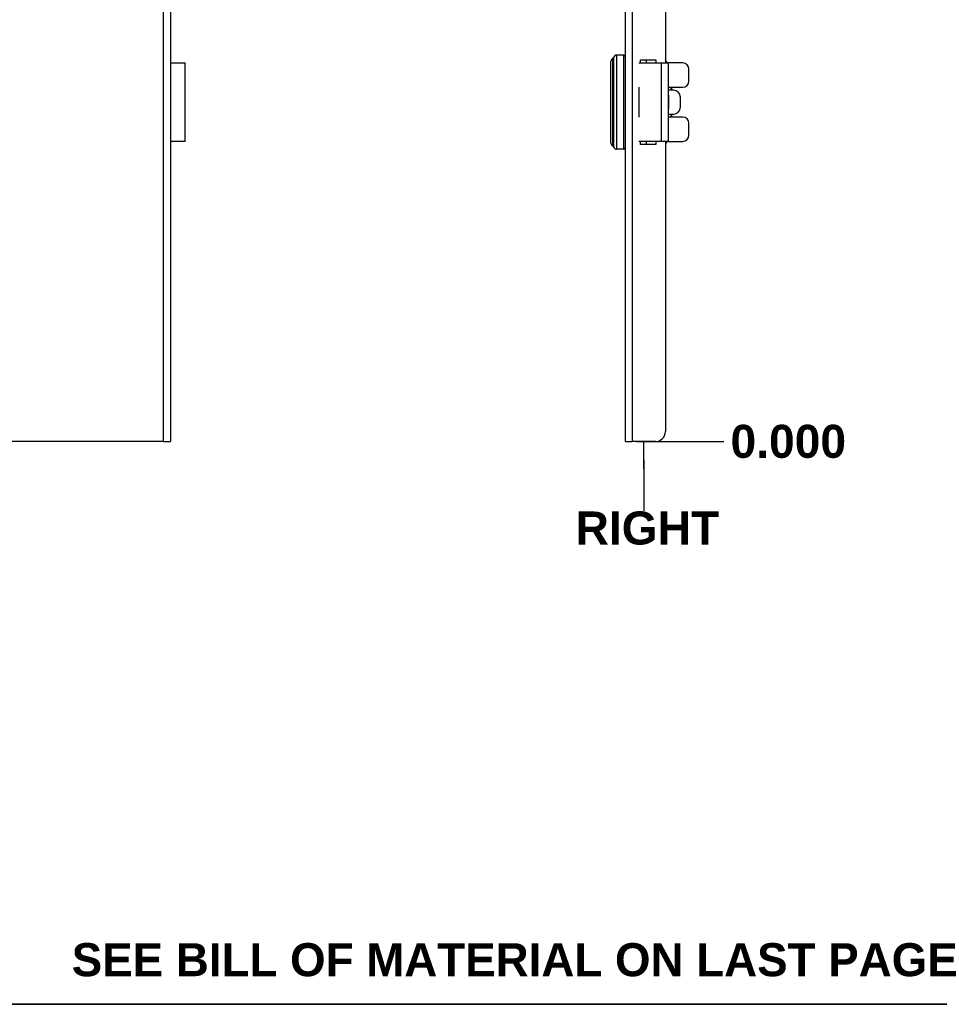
# Model space of a CAD drawing. Header units: inches. Extents: x 1.4 to 84.3, y 1.3 to 54.8.
# Tile 15 of 25: x 48.1 to 65, y 1.3 to 19.4. Entities that reach past the tile are written whole.
import ezdxf

# ---------------------------------------------------------------- set-up
doc = ezdxf.new("R2010")
doc.units = ezdxf.units.IN
doc.header["$LTSCALE"] = 5.063091
doc.header["$MEASUREMENT"] = 0
doc.layers.get('0').update_dxf_attribs({"lineweight": 25})
for name, color, linetype, lineweight in [('Dimensions(ANSI)', 7, 'Continuous', 25), ('Sketch Geometry(ANSI)', 7, 'Continuous', 25), ('Symbols(ANSI)', 7, 'Continuous', 25), ('Visible Edges(ANSI)', 7, 'Continuous', 25), ('Visible Tangent Edges(ANSI)', 7, 'Continuous', 25)]:
    doc.layers.add(name, color=color, linetype=linetype, lineweight=lineweight)
doc.styles.add('Current-ANSI', font='arial.ttf')
doc.styles.add('Dimension-ANSI', font='arialbd.ttf')
doc.dimstyles.new('INCH-ANSI', dxfattribs={"dimscale": 5.063091, "dimtxt": 0.12, "dimasz": 0.098425, "dimexe": 0.04, "dimexo": 0.04, "dimgap": 0.031496, "dimtad": 0, "dimtih": 1, "dimtoh": 1, "dimdec": 3, "dimrnd": 1e-08, "dimzin": 0, "dimdsep": 46, "dimtxsty": 'Dimension-ANSI', "dimcen": 0.09, "dimdle": 0.312, "dimclrd": 179, "dimclre": 179, "dimclrt": 7, "dimadec": 1, "dimazin": 0, "dimtfac": 1, "dimtdec": 3, "dimtofl": 0, "dimtmove": 0, "dimatfit": 3, "dimfxl": 1, "dimtolj": 1, "dimtzin": 4, "dimlwd": 25, "dimlwe": 25, "dimarcsym": 0})

# ---------------------------------------------------------------- blocks, each defined once
blk = doc.blocks.new('Datum Identifier17')
at = {"layer": 'Symbols(ANSI)', "color": 7, "linetype": 'Continuous', "lineweight": 25}
for p, q in [((11.7704, 2.1992), (11.7704, 2.2976)), ((11.7704, 2.1992), (11.7704, 2.2318)), ((11.7704, 2.2318), (11.7704, 2.046))]:
    blk.add_line(p, q, dxfattribs=at)
at = {"layer": 'Symbols(ANSI)', "color": 7, "insert": (11.5225, 1.922), "char_height": 0.12, "attachment_point": 7, "style": 'Dimension-ANSI'}
blk.add_mtext('RIGHT', dxfattribs=at)
blk = doc.blocks.new('*D19')
at = {"layer": 'Defpoints', "color": 0, "linetype": 'Continuous', "transparency": 16777216}
for p in [(59.256, 11.633), (59.256, 11.633), (61.066, 11.633)]:
    blk.add_point(p, dxfattribs=at)
at = {"layer": 'Dimensions(ANSI)', "color": 179, "linetype": 'Continuous', "lineweight": 25, "true_color": 0x262658, "transparency": 16777216}
blk.add_line((59.459, 11.633), (61.066, 11.633), dxfattribs=at)
at = {"layer": 'Dimensions(ANSI)', "color": 7, "linetype": 'Continuous', "lineweight": 25, "transparency": 16777216, "insert": (62.249, 11.633), "char_height": 0.6076, "attachment_point": 5, "style": 'Dimension-ANSI'}
blk.add_mtext('\\A1;0.000', dxfattribs=at)
blk = doc.blocks.new('*D20')
at = {"layer": 'Defpoints', "color": 0, "linetype": 'Continuous', "transparency": 16777216}
for p in [(59.99, 46.864), (61.066, 46.864), (59.256, 11.633)]:
    blk.add_point(p, dxfattribs=at)
at = {"layer": 'Dimensions(ANSI)', "color": 179, "linetype": 'Continuous', "lineweight": 25, "true_color": 0x262658, "transparency": 16777216}
blk.add_line((60.193, 46.864), (61.066, 46.864), dxfattribs=at)
at = {"layer": 'Dimensions(ANSI)', "color": 7, "linetype": 'Continuous', "lineweight": 25, "transparency": 16777216, "insert": (62.492, 46.864), "char_height": 0.6076, "attachment_point": 5, "style": 'Dimension-ANSI'}
blk.add_mtext('\\A1;24.000', dxfattribs=at)
blk = doc.blocks.new('Borders 8_EXM - B (Inch)')
at = {"layer": 'Sketch Geometry(ANSI)', "linetype": 'Continuous', "lineweight": 35}
blk.add_line((0.3979, 0.2545), (16.3979, 0.2545), dxfattribs=at)
at = {"layer": 'Symbols(ANSI)', "color": 7, "style": 'Current-ANSI'}
blk.add_attdef('FILENAME_AND_PATH_001', (6.1601, 10.7181), '', height=0.09, dxfattribs=at)

msp = doc.modelspace()

# ---------------------------------------------------------------- linework, layer by layer
at = {"layer": 'Visible Edges(ANSI)'}
for p, q in [((50.8944, 46.864), (50.8944, 11.633)), ((59.2563, 11.633), (59.2563, 46.864)), ((59.9902, 39.9027), (59.9902, 18.5942)), ((59.2274, 18.7387), (59.0944, 18.7387)), ((59.5352, 18.6513), (59.8141, 18.6513)), ((59.5352, 18.5942), (59.5352, 18.6513)), ((59.8141, 18.6513), (59.8141, 18.5942)), ((50.8944, 18.5942), (51.1671, 18.5942)), ((51.1671, 17.1494), (51.1671, 18.5942)), ((58.9904, 17.1193), (58.9904, 18.6243)), ((59.4993, 18.5942), (59.9179, 18.5942)), ((59.9179, 18.5942), (60.0448, 18.5942)), ((60.3079, 18.5942), (60.0448, 18.5942)), ((60.045, 17.1496), (60.045, 18.594)), ((60.4235, 18.2619), (60.4235, 18.4786)), ((50.8978, 18.1463), (50.8944, 18.1463)), ((50.8978, 18.1463), (50.8978, 18.09)), ((59.4995, 18.1463), (59.4993, 18.1463)), ((59.4995, 18.1463), (59.4995, 18.09)), ((60.045, 18.1463), (60.3079, 18.1463)), ((60.1074, 18.09), (60.1074, 18.1463)), ((50.8944, 18.09), (50.8978, 18.09)), ((59.4993, 18.09), (59.4995, 18.09)), ((60.1464, 18.09), (60.045, 18.09)), ((60.045, 18.0018), (60.0484, 18.0018)), ((60.2617, 17.9744), (60.2617, 17.7692)), ((60.0484, 17.7418), (60.045, 17.7418)), ((50.8978, 17.6536), (50.8944, 17.6536)), ((50.8944, 17.5973), (50.8978, 17.5973)), ((50.8978, 17.6536), (50.8978, 17.5973)), ((59.4995, 17.6536), (59.4993, 17.6536)), ((59.4993, 17.5973), (59.4995, 17.5973)), ((59.4995, 17.6536), (59.4995, 17.5973)), ((60.045, 17.6536), (60.1464, 17.6536)), ((60.3079, 17.5973), (60.045, 17.5973)), ((60.1074, 17.5973), (60.1074, 17.6536)), ((60.4235, 17.265), (60.4235, 17.4817)), ((51.1671, 17.1494), (50.8944, 17.1494)), ((59.9179, 17.1494), (59.4993, 17.1494)), ((59.5352, 17.0923), (59.5352, 17.1494)), ((59.8141, 17.0923), (59.5352, 17.0923)), ((59.8141, 17.1494), (59.8141, 17.0923)), ((60.0448, 17.1494), (59.9179, 17.1494)), ((59.9902, 17.1494), (59.9902, 11.8165)), ((60.0448, 17.1494), (60.3079, 17.1494)), ((59.2274, 17.0049), (59.0944, 17.0049)), ((50.7682, 11.633), (38.954, 11.633)), ((50.7682, 11.633), (50.8944, 11.633)), ((59.2563, 11.633), (59.3825, 11.633)), ((59.8067, 11.633), (59.3825, 11.633))]:
    msp.add_line(p, q, dxfattribs=at)
at = {"layer": 'Visible Edges(ANSI)', "flags": 128}
for points in [[(60.0448, 18.5942), (60.0448, 18.5942), (60.0448, 18.5942), (60.0449, 18.5942), (60.0449, 18.5942), (60.0449, 18.5942), (60.0449, 18.5942), (60.0449, 18.5942), (60.0449, 18.5942), (60.0449, 18.5942), (60.0449, 18.5942), (60.0449, 18.5942), (60.0449, 18.5941), (60.0449, 18.5941), (60.0449, 18.5941), (60.045, 18.5941), (60.045, 18.5941), (60.045, 18.5941), (60.045, 18.5941), (60.045, 18.594), (60.045, 18.594), (60.045, 18.594), (60.045, 18.594), (60.045, 18.594), (60.045, 18.5939)], [(60.045, 17.1496), (60.045, 17.1496), (60.045, 17.1496), (60.045, 17.1496), (60.045, 17.1495), (60.045, 17.1495), (60.045, 17.1495), (60.045, 17.1495), (60.045, 17.1495), (60.045, 17.1495), (60.0449, 17.1495), (60.0449, 17.1494), (60.0449, 17.1494), (60.0449, 17.1494), (60.0449, 17.1494), (60.0449, 17.1494), (60.0449, 17.1494), (60.0449, 17.1494), (60.0449, 17.1494), (60.0449, 17.1494), (60.0449, 17.1494), (60.0449, 17.1494), (60.0448, 17.1494), (60.0448, 17.1494), (60.0448, 17.1494)]]:
    msp.add_lwpolyline(points, dxfattribs=at)
at = {"layer": 'Visible Edges(ANSI)'}
for centre, radius, start, end in [((59.0482, 18.6243), 0.0578, 115.8305, 180), ((59.0104, 18.7023), 0.0289, 295.8305, 345.70646), ((59.0944, 18.6809), 0.0578, 90, 165.70646), ((59.2274, 18.7098), 0.0289, 0, 90), ((59.645, 18.3341), 0.4623, 34.22887, 41.70329), ((60.3079, 18.4786), 0.1156, 0, 90), ((60.3079, 18.2619), 0.1156, 270, 0), ((60.3079, 17.4817), 0.1156, 0, 90), ((60.3079, 17.265), 0.1156, 270, 0), ((59.0482, 17.1193), 0.0578, 180, 244.1695), ((59.0104, 17.0413), 0.0289, 14.29354, 64.1695), ((59.0944, 17.0627), 0.0578, 194.29354, 270), ((59.2274, 17.0338), 0.0289, 270, 0), ((59.9947, 17.1295), 0.0144, 252.01307, 321.31968), ((59.645, 17.4094), 0.4623, 321.31968, 325.77113), ((59.8067, 11.8165), 0.1835, 270, 0)]:
    msp.add_arc(centre, radius, start, end, dxfattribs=at)
for centre, major_axis, start_param, end_param in [((60.1464, 17.9744), (0, 0.1156), 4.712389, 6.2831853), ((60.1464, 17.7692), (0, -0.1156), 0, 1.5707963)]:
    msp.add_ellipse(centre, major_axis=major_axis, ratio=0.9975641, start_param=start_param, end_param=end_param, dxfattribs=at)
at = {"layer": 'Visible Tangent Edges(ANSI)'}
for p, q in [((50.7682, 11.633), (50.7682, 46.864)), ((59.3825, 46.864), (59.3825, 11.633)), ((59.023, 17.0673), (59.023, 18.6763)), ((59.0384, 18.6952), (59.0384, 17.0484)), ((59.0944, 18.7387), (59.0944, 17.0049)), ((59.2274, 17.0049), (59.2274, 18.7387)), ((59.645, 18.5942), (59.645, 18.6513)), ((59.9179, 17.1494), (59.9179, 18.5942)), ((50.8978, 18.09), (50.8978, 17.6536)), ((59.4995, 18.09), (59.4995, 17.6536)), ((60.0484, 18.0018), (60.0484, 17.7418)), ((59.645, 17.0923), (59.645, 17.1494)), ((60.006, 17.1494), (60.006, 17.1205))]:
    msp.add_line(p, q, dxfattribs=at)
at = {"layer": 'Visible Tangent Edges(ANSI)', "flags": 128}
for points in [[(60.0924, 18.1463), (60.0925, 18.144), (60.0926, 18.1416), (60.0927, 18.1393), (60.0928, 18.1369), (60.0929, 18.1346), (60.0929, 18.1322), (60.093, 18.1299), (60.0931, 18.1275), (60.0932, 18.1252), (60.0932, 18.1228), (60.0933, 18.1205), (60.0933, 18.1181), (60.0934, 18.1158), (60.0934, 18.1134), (60.0935, 18.1111), (60.0935, 18.1087), (60.0936, 18.1064), (60.0936, 18.104), (60.0936, 18.1017), (60.0937, 18.0994), (60.0937, 18.097), (60.0937, 18.0947), (60.0937, 18.0923), (60.0938, 18.09)], [(60.1073, 18.09), (60.1073, 18.0923), (60.1073, 18.0946), (60.1073, 18.097), (60.1073, 18.0993), (60.1072, 18.1017), (60.1072, 18.104), (60.1071, 18.1064), (60.1071, 18.1087), (60.1071, 18.1111), (60.107, 18.1134), (60.107, 18.1158), (60.1069, 18.1181), (60.1069, 18.1205), (60.1068, 18.1228), (60.1067, 18.1252), (60.1067, 18.1275), (60.1066, 18.1299), (60.1065, 18.1322), (60.1064, 18.1346), (60.1063, 18.1369), (60.1063, 18.1393), (60.1062, 18.1416), (60.1061, 18.144), (60.106, 18.1463)], [(60.0938, 17.6536), (60.0937, 17.6513), (60.0937, 17.6489), (60.0937, 17.6466), (60.0937, 17.6442), (60.0936, 17.6419), (60.0936, 17.6395), (60.0936, 17.6372), (60.0935, 17.6348), (60.0935, 17.6325), (60.0934, 17.6301), (60.0934, 17.6278), (60.0933, 17.6254), (60.0933, 17.6231), (60.0932, 17.6207), (60.0932, 17.6184), (60.0931, 17.616), (60.093, 17.6137), (60.0929, 17.6113), (60.0929, 17.609), (60.0928, 17.6067), (60.0927, 17.6043), (60.0926, 17.602), (60.0925, 17.5996), (60.0924, 17.5973)], [(60.106, 17.5973), (60.1061, 17.5996), (60.1062, 17.602), (60.1063, 17.6043), (60.1063, 17.6067), (60.1064, 17.609), (60.1065, 17.6114), (60.1066, 17.6137), (60.1067, 17.6161), (60.1067, 17.6184), (60.1068, 17.6208), (60.1069, 17.6231), (60.1069, 17.6255), (60.107, 17.6278), (60.107, 17.6302), (60.1071, 17.6325), (60.1071, 17.6349), (60.1071, 17.6372), (60.1072, 17.6395), (60.1072, 17.6419), (60.1073, 17.6442), (60.1073, 17.6466), (60.1073, 17.6489), (60.1073, 17.6513), (60.1073, 17.6536)]]:
    msp.add_lwpolyline(points, dxfattribs=at)

# ---------------------------------------------------------------- block references
at = {"xscale": 5.063091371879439, "yscale": 5.063091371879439, "zscale": 5.063091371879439}
msp.add_blockref('Borders 8_EXM - B (Inch)', (0, 0), dxfattribs=at)
at = {"layer": 'Symbols(ANSI)', "xscale": 5.063091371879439, "yscale": 5.063091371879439, "zscale": 5.063091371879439}
msp.add_blockref('Datum Identifier17', (0, 0), dxfattribs=at)

# ---------------------------------------------------------------- texts
at = {"layer": 'Symbols(ANSI)', "color": 7, "insert": (57.3072, 2.1045), "char_height": 0.607571, "width": 16.460914, "attachment_point": 5, "style": 'Dimension-ANSI'}
msp.add_mtext('\\fArial|b1|i0;SEE BILL OF MATERIAL ON LAST PAGE', dxfattribs=at)

# ---------------------------------------------------------------- dimensions: what is measured, and where the dimension line sits
at = {"layer": 'Dimensions(ANSI)', "color": 179, "linetype": 'Continuous', "lineweight": 25, "true_color": 0x262658}
for feature_location, offset, origin, picture, middle in [((59.9902, 46.864), (1.0759, 0), (59.2563, 11.633), '*D20', (62.4922, 46.864)), ((59.2562584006, 11.6329575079), (1.809892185, 0), (59.2562584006, 11.6329575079), '*D19', (62.2488736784, 11.6329575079))]:
    dim = msp.add_ordinate_dim(feature_location=feature_location, offset=offset, dtype=0, origin=origin, dimstyle='INCH-ANSI', override={"dimgap": 0.031496, "dimtad": 0, "dimdec": 3, "dimlfac": 0.681218, "dimtol": 0, "dimlim": 0, "dimtp": 0, "dimtm": 0, "dimtdec": 3}, dxfattribs=at)
    dim.commit()
    dim.dimension.update_dxf_attribs({"geometry": picture, "text_midpoint": middle})

doc.saveas('drawing.dxf')
